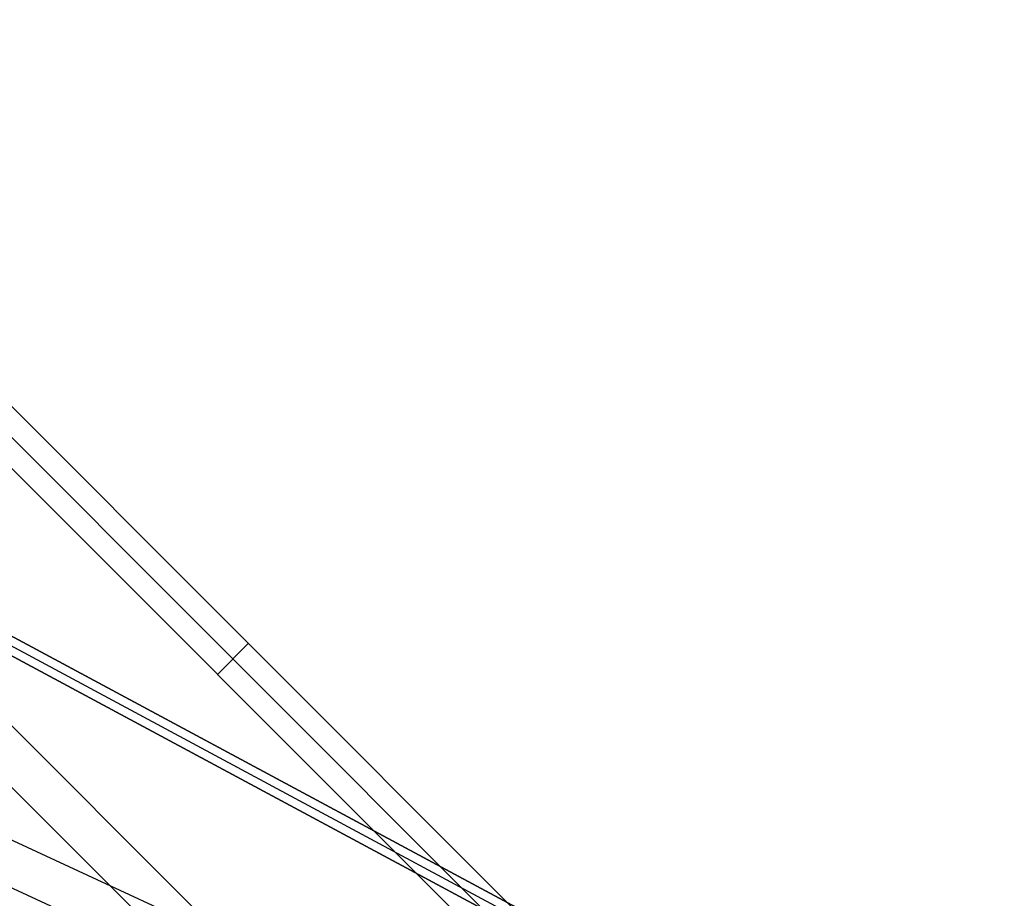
# Model space of a CAD drawing. Header units: millimetres. Extents: x -630 to 192, y -7 to 1615.
# Tile 158 of 249: x -575 to -541, y 1578 to 1609. Entities that reach past the tile are written whole.
import ezdxf

# ---------------------------------------------------------------- set-up
doc = ezdxf.new("R2010")
doc.units = ezdxf.units.MM
doc.header["$MEASUREMENT"] = 0
doc.layers.add('OVIDIO 160x80x72h', color=7, linetype='Continuous')

msp = doc.modelspace()

# ---------------------------------------------------------------- linework, layer by layer
at = {"layer": 'OVIDIO 160x80x72h'}
for points in [[(-563.407, 1572.462), (-599.591, 1608.646)], [(-564.467, 1571.401), (-600.659, 1607.592)], [(-576.453, 1596.468), (-557.926, 1577.942)], [(-557.926, 1577.942), (-576.453, 1596.468)], [(-576.983, 1595.938), (-558.457, 1577.412)], [(-567.189, 1587.205), (-568.25, 1586.144)]]:
    msp.add_lwpolyline(points, dxfattribs=at)
at = {"layer": 'OVIDIO 160x80x72h', "extrusion": (0, 1, 0)}
for points in [[(603.79, 719.826), (219.111, 719.826)], [(219.111, 717.577), (603.411, 717.577)], [(603.411, 717.577), (219.111, 717.577)], [(603.792, 719.481), (219.111, 719.481)], [(219.111, 719.866), (603.79, 719.866)], [(603.79, 721.366), (219.111, 721.366)], [(219.111, 721.366), (603.79, 721.366)], [(603.79, 719.866), (219.111, 719.866)]]:
    msp.add_lwpolyline(points, dxfattribs=at)
at = {"layer": 'OVIDIO 160x80x72h', "extrusion": (0.265507, 0.881208, -0.391124)}
for points in [[(996.207, 1135.414), (1041.827, 1194.634)], [(1041.827, 1194.634), (996.207, 1135.414)]]:
    msp.add_lwpolyline(points, dxfattribs=at)
at = {"layer": 'OVIDIO 160x80x72h', "extrusion": (0.202852, -0.108979, 0.973126)}
for points in [[(1126.147, 1420.555), (1126.147, 1259.899)], [(1126.147, 1259.899), (1126.147, 1420.555)], [(1125.851, 1420.555), (1125.851, 1259.899)], [(1125.556, 1420.555), (1125.556, 1259.899)], [(1125.556, 1259.899), (1125.556, 1420.555)]]:
    msp.add_lwpolyline(points, dxfattribs=at)
at = {"layer": 'OVIDIO 160x80x72h', "extrusion": (0.26556, 0.881185, -0.391139)}
for points in [[(1042.636, 1194.092), (996.316, 1133.974)], [(996.316, 1133.974), (1042.636, 1194.092)]]:
    msp.add_lwpolyline(points, dxfattribs=at)
at = {"layer": 'OVIDIO 160x80x72h', "extrusion": (7.53877e-07, 1, 0)}
for points in [[(603.412, 718.919), (219.112, 718.92)], [(219.112, 718.92), (603.412, 718.919)]]:
    msp.add_lwpolyline(points, dxfattribs=at)
at = {"layer": 'OVIDIO 160x80x72h', "extrusion": (0.265352, 0.881275, -0.391079)}
for points in [[(1038.491, 1191.775), (996.107, 1136.725)], [(996.107, 1136.725), (1038.491, 1191.775)], [(996.286, 1136.587), (1038.67, 1191.637)], [(1038.67, 1191.637), (996.286, 1136.587)]]:
    msp.add_lwpolyline(points, dxfattribs=at)
at = {"layer": 'OVIDIO 160x80x72h', "extrusion": (0.235702, -0.235702, 0.942809)}
for points in [[(698.157, 1711.502), (698.157, 1602.424)], [(697.209, 1602.424), (697.209, 1711.502)], [(694.363, 1602.424), (694.363, 1711.502)], [(695.311, 1711.502), (695.311, 1602.424)]]:
    msp.add_lwpolyline(points, dxfattribs=at)
at = {"layer": 'OVIDIO 160x80x72h', "extrusion": (-0.000378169, 0.000378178, 1)}
for points in [[(-577.513, 1595.407), (-558.987, 1576.881)], [(-558.987, 1576.881), (-577.513, 1595.407)]]:
    msp.add_lwpolyline(points, dxfattribs=at)
at = {"layer": 'OVIDIO 160x80x72h', "extrusion": (0.202866, -0.108989, 0.973122)}
for points in [[(1125.139, 1403.95), (1125.139, 1346.568)], [(1125.139, 1346.568), (1125.139, 1403.95)], [(1124.426, 1346.568), (1124.426, 1403.95)]]:
    msp.add_lwpolyline(points, dxfattribs=at)
at = {"layer": 'OVIDIO 160x80x72h', "extrusion": (0.202863, -0.108986, 0.973123)}
for points in [[(1123.715, 1346.565), (1123.715, 1403.946)], [(1123.715, 1403.946), (1123.715, 1346.565)]]:
    msp.add_lwpolyline(points, dxfattribs=at)
at = {"layer": 'OVIDIO 160x80x72h', "extrusion": (0.108979, -0.202852, 0.973126)}
for points in [[(207.265, 1811.173), (207.265, 1650.517)], [(207.265, 1650.517), (207.265, 1811.173)], [(207.56, 1811.173), (207.56, 1650.517)], [(207.856, 1650.517), (207.856, 1811.173)], [(207.856, 1811.173), (207.856, 1650.517)]]:
    msp.add_lwpolyline(points, dxfattribs=at)
at = {"layer": 'OVIDIO 160x80x72h', "extrusion": (0.046296, -0.021464, 0.998697)}
for points in [[(1191.843, 1132.319), (1191.843, 1232.83)], [(1190.357, 1131.35), (1190.357, 1232.655)]]:
    msp.add_lwpolyline(points, dxfattribs=at)
at = {"layer": 'OVIDIO 160x80x72h', "extrusion": (0.12261, 0.276089, 0.953279)}
msp.add_lwpolyline([(1157.983, -943.46), (1157.983, -944.96)], dxfattribs=at)

doc.saveas('drawing.dxf')
